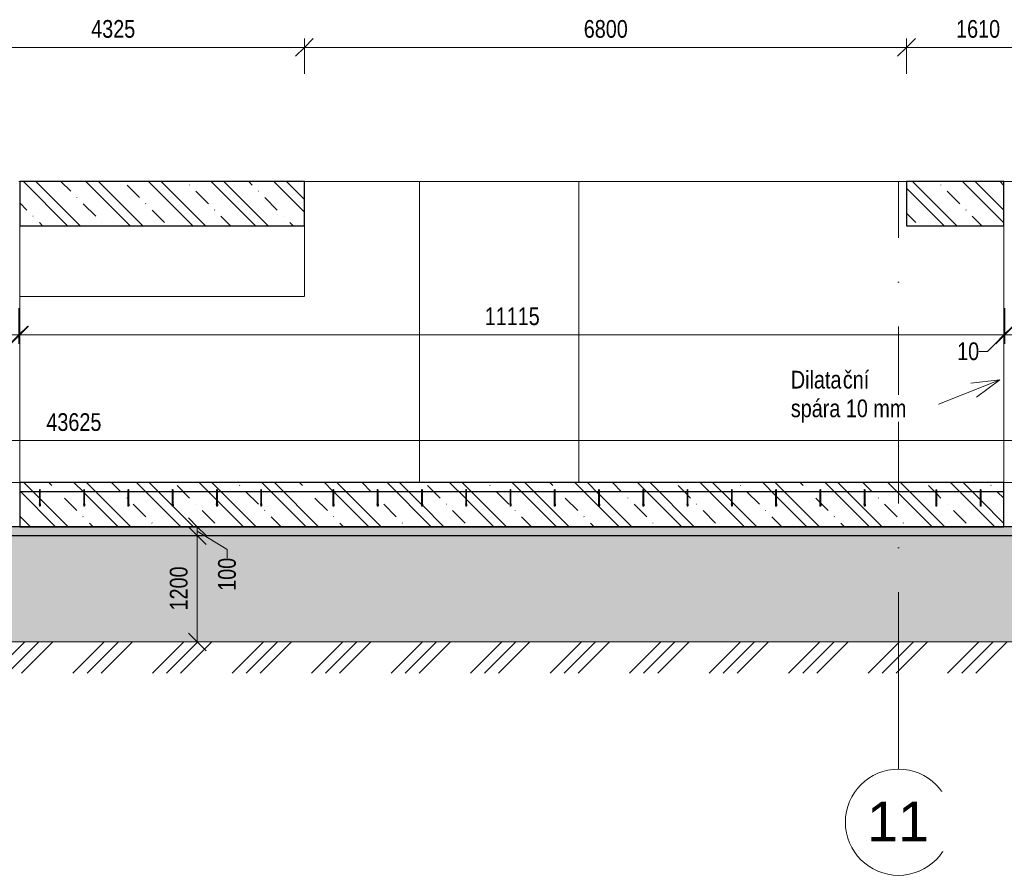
# Model space of a CAD drawing. Header units: millimetres. Extents: x 7561 to 278966, y -17625 to 5584.
# Tile 18 of 34: x 171891 to 183011, y -7837 to 1828. Entities that reach past the tile are written whole.
import ezdxf

# ---------------------------------------------------------------- set-up
doc = ezdxf.new("R2010")
doc.units = ezdxf.units.MM
for name, pattern in [('A_CARA_07', [7, 5, -2]), ('A_CARA_15', [7.6, 5, -1.3, 0, -1.3]), ('Čerchovaná 10mm', [1800, 1000, -400, 0, -400]), ('Čerchovaná 20mm', [3000, 2000, -500, 0, -500])]:
    doc.linetypes.add(name, pattern=pattern)
for name, color, linetype, lineweight in [('CA_KOTY', 3, 'Continuous', 9), ('CA_KOTY-100', 3, 'Continuous', 9), ('CA_OSY', 5, 'A_CARA_15', 9), ('CA_PODLAHA', 1, 'Continuous', 25), ('CA_PODLAHA_NEVHRA', 3, 'A_CARA_07', 9), ('CA_POHHRA18', 9, 'Continuous', 9), ('CA_POHHRA25', 7, 'Continuous', 13), ('CA_REZY', 1, 'Continuous', 25), ('CA_SRAFY', 9, 'Continuous', 25), ('CA_TEXT25', 7, 'Continuous', 9), ('CA_TEXT35', 62, 'Continuous', 9), ('CA_VYZTUZ5', 1, 'Continuous', 13), ('Terénní útvar', 7, 'Continuous', 13), ('Vzor v řezu', 7, 'Continuous', 13)]:
    doc.layers.add(name, color=color, linetype=linetype, lineweight=lineweight)
doc.styles.add('Arial', font='arial.ttf', dxfattribs={"width": 0.8, "height": 200})
doc.styles.add('Arial_1', font='arial.ttf', dxfattribs={"height": 450})
doc.dimstyles.new('HP_Přímá_-_2_mm_Ariel_1-100', dxfattribs={"dimscale": 304.8, "dimtxt": 204.05188, "dimasz": 0.656168, "dimexe": 0.328084, "dimexo": 0.0625, "dimgap": 0.164042, "dimtad": 1, "dimdec": 0, "dimzin": 0, "dimdsep": 46, "dimtxsty": 'Arial', "dimblk1": 'OBLIQUE', "dimblk2": 'OBLIQUE', "dimsah": 1, "dimcen": 0.09, "dimazin": 0, "dimtfac": 1, "dimtdec": 4, "dimtix": 1, "dimtmove": 0, "dimatfit": 3, "dimfxl": 0.984252, "dimfxlon": 1, "dimtvp": 1, "dimtolj": 1, "dimtzin": 0, "dimarcsym": 2})
doc.dimstyles.new('HP_Přímá_-_2_mm_Ariel_1-100_1', dxfattribs={"dimscale": 304.8, "dimtxt": 204.05188, "dimasz": 0.656168, "dimexe": 0.328084, "dimexo": 0.0625, "dimgap": 0.164042, "dimtad": 1, "dimdec": 0, "dimzin": 0, "dimdsep": 46, "dimtxsty": 'Arial', "dimblk1": 'OBLIQUE', "dimblk2": 'OBLIQUE', "dimsah": 1, "dimcen": 0.09, "dimazin": 0, "dimtfac": 1, "dimtdec": 4, "dimtix": 1, "dimtmove": 1, "dimatfit": 3, "dimfxl": 0.984252, "dimfxlon": 1, "dimtvp": 1, "dimtolj": 1, "dimtzin": 0, "dimarcsym": 2})
pattern_1 = [(45, (174304.7, 3283.86), (-179.605, 179.605), []), (45, (174484.3, 3283.86), (-89.8026, 269.4077), [127, -63.5, 3.353, -60.147])]

# ---------------------------------------------------------------- blocks, each defined once
blk = doc.blocks.new('Osnova - Bublina osnovy 12mm-4850-Řez A8')
at = {"layer": 'CA_TEXT35'}
blk.add_circle((113770, -7237), 600, dxfattribs=at)
blk = doc.blocks.new('DIMBLOCK112-Řez A8')
at = {"layer": 'CA_KOTY-100'}
for p, q in [((150686, -2926), (150786, -2826)), ((150686, -2926), (150686, -2826)), ((194311, -2926), (194411, -2826)), ((194311, -2926), (194311, -2826)), ((150686, -2926), (150586, -3026)), ((194311, -2926), (150686, -2926)), ((150686, -2926), (150686, -3226)), ((194311, -2926), (194211, -3026)), ((194311, -2926), (194311, -3226))]:
    blk.add_line(p, q, dxfattribs=at)
at = {"layer": 'CA_KOTY-100', "color": 0, "insert": (172192, -2617), "char_height": 200, "width": 734.59, "attachment_point": 1, "line_spacing_factor": 0.941778, "style": 'Arial'}
blk.add_mtext('43625', dxfattribs=at)
blk = doc.blocks.new('_Oblique')
at = {"color": 0, "linetype": 'ByBlock', "lineweight": -2}
blk.add_line((-0.5, -0.5), (0.5, 0.5), dxfattribs=at)
blk = doc.blocks.new('DIMBLOCK114-Řez A8')
at = {"layer": 'CA_KOTY-100'}
for p, q in [((173896, -3900), (173796, -3800)), ((173896, -4000), (173796, -3900)), ((173896, -3900), (173796, -3900)), ((173896, -4000), (173796, -4000)), ((173896, -3900), (173896, -4000)), ((173896, -3900), (173996, -4000)), ((173896, -3900), (174196, -3900)), ((174234, -4155), (173896, -3950)), ((173896, -4000), (173996, -4100)), ((173896, -4000), (174196, -4000)), ((174234, -4255), (174234, -4155))]:
    blk.add_line(p, q, dxfattribs=at)
at = {"layer": 'CA_KOTY-100', "color": 0, "insert": (174131, -4623), "char_height": 200, "width": 440.75, "attachment_point": 1, "rotation": 90, "line_spacing_factor": 0.941778, "style": 'Arial'}
blk.add_mtext('100', dxfattribs=at)
blk = doc.blocks.new('DIMBLOCK115-Řez A8')
at = {"layer": 'CA_KOTY-100'}
for p, q in [((173896, -4000), (173796, -3900)), ((173896, -4000), (173796, -4000)), ((173896, -4000), (173896, -5200)), ((173896, -4000), (173996, -4100)), ((173896, -4000), (174196, -4000)), ((173896, -5200), (173796, -5100)), ((173896, -5200), (173796, -5200)), ((173896, -5200), (173996, -5300)), ((173896, -5200), (174196, -5200))]:
    blk.add_line(p, q, dxfattribs=at)
at = {"layer": 'CA_KOTY-100', "color": 0, "insert": (173586, -4845), "char_height": 200, "width": 587.67, "attachment_point": 1, "rotation": 90, "line_spacing_factor": 0.941778, "style": 'Arial'}
blk.add_mtext('1200', dxfattribs=at)
blk = doc.blocks.new('DIMBLOCK120-Řez A8')
at = {"layer": 'CA_KOTY-100'}
for p, q in [((181906, 1515), (182006, 1615)), ((181906, 1515), (181906, 1615)), ((183516, 1515), (183616, 1615)), ((183516, 1515), (183516, 1615)), ((181906, 1515), (181806, 1415)), ((183516, 1515), (181906, 1515)), ((181906, 1515), (181906, 1215)), ((183516, 1515), (183416, 1415)), ((183516, 1515), (183516, 1215))]:
    blk.add_line(p, q, dxfattribs=at)
at = {"layer": 'CA_KOTY-100', "color": 0, "insert": (182466, 1824), "char_height": 200, "width": 587.67, "attachment_point": 1, "line_spacing_factor": 0.941778, "style": 'Arial'}
blk.add_mtext('1610', dxfattribs=at)
blk = doc.blocks.new('DIMBLOCK121-Řez A8')
at = {"layer": 'CA_KOTY-100'}
for p, q in [((175106, 1515), (175206, 1615)), ((175106, 1515), (175106, 1615)), ((181906, 1515), (182006, 1615)), ((181906, 1515), (181906, 1615)), ((175106, 1515), (175006, 1415)), ((181906, 1515), (175106, 1515)), ((175106, 1515), (175106, 1215)), ((181906, 1515), (181806, 1415)), ((181906, 1515), (181906, 1215))]:
    blk.add_line(p, q, dxfattribs=at)
at = {"layer": 'CA_KOTY-100', "color": 0, "insert": (178261, 1824), "char_height": 200, "width": 587.67, "attachment_point": 1, "line_spacing_factor": 0.941778, "style": 'Arial'}
blk.add_mtext('6800', dxfattribs=at)
blk = doc.blocks.new('DIMBLOCK122-Řez A8')
at = {"layer": 'CA_KOTY-100'}
for p, q in [((170781, 1515), (170881, 1615)), ((170781, 1515), (170781, 1615)), ((175106, 1515), (175206, 1615)), ((175106, 1515), (175106, 1615)), ((170781, 1515), (170681, 1415)), ((175106, 1515), (170781, 1515)), ((170781, 1515), (170781, 1215)), ((175106, 1515), (175006, 1415)), ((175106, 1515), (175106, 1215))]:
    blk.add_line(p, q, dxfattribs=at)
at = {"layer": 'CA_KOTY-100', "color": 0, "insert": (172698, 1824), "char_height": 200, "width": 587.67, "attachment_point": 1, "line_spacing_factor": 0.941778, "style": 'Arial'}
blk.add_mtext('4325', dxfattribs=at)
blk = doc.blocks.new('DIMBLOCK127-Řez A8')
at = {"layer": 'CA_KOTY-100'}
for p, q in [((162881, -1732), (162881, -1432)), ((171881, -1732), (171881, -1432)), ((162881, -1732), (162981, -1632)), ((171881, -1732), (171981, -1632)), ((162881, -1732), (162781, -1832)), ((162881, -1732), (171881, -1732)), ((162881, -1732), (162881, -1832)), ((171881, -1732), (171781, -1832)), ((171881, -1732), (171881, -1832))]:
    blk.add_line(p, q, dxfattribs=at)
at = {"layer": 'CA_KOTY-100', "color": 0, "insert": (167136, -1422), "char_height": 200, "width": 587.67, "attachment_point": 1, "line_spacing_factor": 0.941778, "style": 'Arial'}
blk.add_mtext('9000', dxfattribs=at)
blk = doc.blocks.new('DIMBLOCK128-Řez A8')
at = {"layer": 'CA_KOTY-100'}
for p, q in [((171881, -1732), (171881, -1432)), ((171891, -1732), (171891, -1432)), ((171881, -1732), (171981, -1632)), ((171891, -1732), (171991, -1632)), ((171700, -1919), (171886, -1732)), ((171881, -1732), (171781, -1832)), ((171891, -1732), (171791, -1832)), ((171881, -1732), (171891, -1732)), ((171881, -1732), (171881, -1832)), ((171891, -1732), (171891, -1832)), ((171600, -1919), (171700, -1919))]:
    blk.add_line(p, q, dxfattribs=at)
at = {"layer": 'CA_KOTY-100', "color": 0, "insert": (171355, -1817), "char_height": 200, "width": 293.83, "attachment_point": 1, "line_spacing_factor": 0.941778, "style": 'Arial'}
blk.add_mtext('10', dxfattribs=at)
blk = doc.blocks.new('DIMBLOCK129-Řez A8')
at = {"layer": 'CA_KOTY-100'}
for p, q in [((171891, -1732), (171891, -1432)), ((183006, -1732), (183006, -1432)), ((171891, -1732), (171991, -1632)), ((183006, -1732), (183106, -1632)), ((171891, -1732), (171791, -1832)), ((171891, -1732), (183006, -1732)), ((171891, -1732), (171891, -1832)), ((183006, -1732), (182906, -1832)), ((183006, -1732), (183006, -1832))]:
    blk.add_line(p, q, dxfattribs=at)
at = {"layer": 'CA_KOTY-100', "color": 0, "insert": (177142, -1422), "char_height": 200, "width": 734.59, "attachment_point": 1, "line_spacing_factor": 0.941778, "style": 'Arial'}
blk.add_mtext('11115', dxfattribs=at)
blk = doc.blocks.new('DIMBLOCK130-Řez A8')
at = {"layer": 'CA_KOTY-100'}
for p, q in [((183006, -1732), (183006, -1432)), ((183016, -1732), (183016, -1432)), ((183006, -1732), (183106, -1632)), ((183016, -1732), (183116, -1632)), ((182822, -1919), (183011, -1732)), ((183006, -1732), (182906, -1832)), ((183016, -1732), (182916, -1832)), ((183006, -1732), (183016, -1732)), ((183006, -1732), (183006, -1832)), ((183016, -1732), (183016, -1832)), ((182722, -1919), (182822, -1919))]:
    blk.add_line(p, q, dxfattribs=at)
at = {"layer": 'CA_KOTY-100', "color": 0, "insert": (182478, -1817), "char_height": 200, "width": 293.83, "attachment_point": 1, "line_spacing_factor": 0.941778, "style": 'Arial'}
blk.add_mtext('10', dxfattribs=at)
blk = doc.blocks.new('DIMBLOCK131-Řez A8')
at = {"layer": 'CA_KOTY-100'}
for p, q in [((183016, -1732), (183016, -1432)), ((194311, -1732), (194311, -1432)), ((183016, -1732), (183116, -1632)), ((194311, -1732), (194411, -1632)), ((183016, -1732), (182916, -1832)), ((183016, -1732), (194311, -1732)), ((183016, -1732), (183016, -1832)), ((194311, -1732), (194211, -1832)), ((194311, -1732), (194311, -1832))]:
    blk.add_line(p, q, dxfattribs=at)
at = {"layer": 'CA_KOTY-100', "color": 0, "insert": (188357, -1422), "char_height": 200, "width": 734.59, "attachment_point": 1, "line_spacing_factor": 0.941778, "style": 'Arial'}
blk.add_mtext('11295', dxfattribs=at)

msp = doc.modelspace()

# ---------------------------------------------------------------- hatches: boundary and pattern name
at = {"layer": 'CA_POHHRA25', "lineweight": 9}
h = msp.add_hatch(dxfattribs=at)
h.set_pattern_fill('FP_58', color=256, style=0, pattern_type=2)
h.set_pattern_definition([(135, (174304.7, 3283.86), (-353.553, -353.553), []), (135, (174446.1, 3283.86), (-353.553, -353.553), []), (135, (174728.95, 3283.86), (-494.975, -212.132), [200, -100, 3.353, -96.647])])
h.paths.add_polyline_path([(179438.2, -3900), (183005.7, -3900), (183005.7, -3400), (171890.7, -3400), (171890.7, -3900), (179428.2, -3900)])
h.paths.add_polyline_path([(175928.2, -3485), (175933.2, -3480), (175938, -3483.7), (175933.2, -3484.3)])
h.paths.add_polyline_path([(175928.2, -3666.3), (175928.2, -3485), (175938.2, -3485), (175938.2, -3666.3)])
h.paths.add_polyline_path([(173113.2, -3485), (173118.2, -3480), (173123, -3483.7), (173118.2, -3484.3)])
h.paths.add_polyline_path([(173113.2, -3666.3), (173113.2, -3485), (173123.2, -3485), (173123.2, -3666.3)])
h.paths.add_polyline_path([(172613.2, -3485), (172618.2, -3480), (172623, -3483.7), (172618.2, -3484.3)])
h.paths.add_polyline_path([(172623.2, -3666.3), (172613.2, -3666.3), (172613.2, -3485), (172623.2, -3485), (172623.2, -3664.4)])
h.paths.add_polyline_path([(176428.2, -3485), (176433.2, -3480), (176438, -3483.7), (176433.2, -3484.3)])
h.paths.add_polyline_path([(176428.2, -3666.3), (176428.2, -3485), (176438.2, -3485), (176438.2, -3666.3)])
h.paths.add_polyline_path([(175428.2, -3485), (175433.2, -3480), (175438, -3483.7), (175433.2, -3484.3)])
h.paths.add_polyline_path([(175438.2, -3666.3), (175428.2, -3666.3), (175428.2, -3485), (175438.2, -3485), (175438.2, -3664.4)])
h.paths.add_polyline_path([(179928.2, -3485), (179933.2, -3480), (179938, -3483.7), (179933.2, -3484.3)])
h.paths.add_polyline_path([(179938.2, -3666.3), (179928.2, -3666.3), (179928.2, -3485), (179938.2, -3485), (179938.2, -3664.4)])
h.paths.add_polyline_path([(180428.2, -3485), (180433.2, -3480), (180438, -3483.7), (180433.2, -3484.3)])
h.paths.add_polyline_path([(180428.2, -3666.3), (180428.2, -3485), (180438.2, -3485), (180438.2, -3666.3)])
h.paths.add_polyline_path([(177928.2, -3485), (177933.2, -3480), (177938, -3483.7), (177933.2, -3484.3)])
h.paths.add_polyline_path([(177928.2, -3666.3), (177928.2, -3485), (177938.2, -3485), (177938.2, -3666.3)])
h.paths.add_polyline_path([(173613.2, -3485), (173618.2, -3480), (173623, -3483.7), (173618.2, -3484.3)])
h.paths.add_polyline_path([(173623.2, -3666.3), (173613.2, -3666.3), (173613.2, -3485), (173623.2, -3485), (173623.2, -3664.4)])
h.paths.add_polyline_path([(178428.2, -3485), (178433.2, -3480), (178438, -3483.7), (178433.2, -3484.3)])
h.paths.add_polyline_path([(178428.2, -3666.3), (178428.2, -3485), (178438.2, -3485), (178438.2, -3666.3)])
h.paths.add_polyline_path([(174113.2, -3485), (174118.2, -3480), (174123, -3483.7), (174118.2, -3484.3)])
h.paths.add_polyline_path([(174123.2, -3666.3), (174113.2, -3666.3), (174113.2, -3485), (174123.2, -3485), (174123.2, -3664.4)])
h.paths.add_polyline_path([(174613.2, -3485), (174618.2, -3480), (174623, -3483.7), (174618.2, -3484.3)])
h.paths.add_polyline_path([(174623.2, -3666.3), (174613.2, -3666.3), (174613.2, -3485), (174623.2, -3485), (174623.2, -3664.4)])
h.paths.add_polyline_path([(180928.2, -3485), (180933.2, -3480), (180938, -3483.7), (180933.2, -3484.3)])
h.paths.add_polyline_path([(180928.2, -3666.3), (180928.2, -3485), (180938.2, -3485), (180938.2, -3666.3)])
h.paths.add_polyline_path([(178928.2, -3485), (178933.2, -3480), (178938, -3483.7), (178933.2, -3484.3)])
h.paths.add_polyline_path([(178928.2, -3666.3), (178928.2, -3485), (178938.2, -3485), (178938.2, -3666.3)])
h.paths.add_polyline_path([(179428.2, -3485), (179433.2, -3480), (179438, -3483.7), (179433.2, -3484.3)])
h.paths.add_polyline_path([(179428.2, -3666.3), (179428.2, -3485), (179438.2, -3485), (179438.2, -3666.3)])
h.paths.add_polyline_path([(182238.2, -3485), (182243.2, -3480), (182248, -3483.7), (182243.2, -3484.3)])
h.paths.add_polyline_path([(182248.2, -3666.3), (182238.2, -3666.3), (182238.2, -3485), (182248.2, -3485), (182248.2, -3652.8)])
h.paths.add_polyline_path([(181428.2, -3485), (181433.2, -3480), (181438, -3483.7), (181433.2, -3484.3)])
h.paths.add_polyline_path([(181428.2, -3666.3), (181428.2, -3485), (181438.2, -3485), (181438.2, -3666.3)])
h.paths.add_polyline_path([(182738.2, -3485), (182743.2, -3480), (182748, -3483.7), (182743.2, -3484.3)])
h.paths.add_polyline_path([(182738.2, -3666.3), (182738.2, -3485), (182748.2, -3485), (182748.2, -3666.3)])
h.paths.add_polyline_path([(176928.2, -3485), (176933.2, -3480), (176938, -3483.7), (176933.2, -3484.3)])
h.paths.add_polyline_path([(176928.2, -3666.3), (176928.2, -3485), (176938.2, -3485), (176938.2, -3666.3)])
h.paths.add_polyline_path([(172113.2, -3485), (172118.2, -3480), (172123, -3483.7), (172118.2, -3484.3)])
h.paths.add_polyline_path([(172113.2, -3666.3), (172113.2, -3485), (172123.2, -3485), (172123.2, -3666.3)])
h.paths.add_polyline_path([(177428.2, -3485), (177433.2, -3480), (177438, -3483.7), (177433.2, -3484.3)])
h.paths.add_polyline_path([(177428.2, -3666.3), (177428.2, -3485), (177438.2, -3485), (177438.2, -3666.3)])
h.paths.add_polyline_path([(171890.7, -500), (175105.7, -500), (175105.7, 0), (171890.7, 0)])
h.paths.add_polyline_path([(183005.7, -500), (183005.7, 0), (181905.7, 0), (181905.7, -500)])
at = {"layer": 'CA_SRAFY', "lineweight": 9}
h = msp.add_hatch(dxfattribs=at)
h.set_pattern_fill('FP_60', color=256, style=0, pattern_type=2)
h.set_pattern_definition(pattern_1)
h.paths.add_polyline_path([(191991, -4000), (194910.7, -4000), (194910.7, -3900), (150285.7, -3900), (150285.7, -4000), (185897.3, -4000)])
h = msp.add_hatch(dxfattribs=at)
h.set_pattern_fill('FP_60', color=256, style=0, pattern_type=2)
h.set_pattern_definition(pattern_1)
h.paths.add_polyline_path([(191991, -4000), (194910.7, -4000), (194910.7, -3900), (150285.7, -3900), (150285.7, -4000), (185897.3, -4000)])
at = {"layer": 'CA_VYZTUZ5', "lineweight": 25}
for points in [[(172118.2, -3639.2), (172113.2, -3644.2), (172118.2, -3649.2), (172123.2, -3644.2), (172123.2, -3644.2)], [(172618.2, -3639.2), (172613.2, -3644.2), (172618.2, -3649.2), (172623.2, -3644.2), (172623.2, -3644.2)], [(173118.2, -3639.2), (173113.2, -3644.2), (173118.2, -3649.2), (173123.2, -3644.2), (173123.2, -3644.2)], [(173618.2, -3639.2), (173613.2, -3644.2), (173618.2, -3649.2), (173623.2, -3644.2), (173623.2, -3644.2)], [(174118.2, -3639.2), (174113.2, -3644.2), (174118.2, -3649.2), (174123.2, -3644.2), (174123.2, -3644.2)], [(174618.2, -3639.2), (174613.2, -3644.2), (174618.2, -3649.2), (174623.2, -3644.2), (174623.2, -3644.2)], [(175433.2, -3639.2), (175428.2, -3644.2), (175433.2, -3649.2), (175438.2, -3644.2), (175438.2, -3644.2)], [(175933.2, -3639.2), (175928.2, -3644.2), (175933.2, -3649.2), (175938.2, -3644.2), (175938.2, -3644.2)], [(176433.2, -3639.2), (176428.2, -3644.2), (176433.2, -3649.2), (176438.2, -3644.2), (176438.2, -3644.2)], [(176933.2, -3639.2), (176928.2, -3644.2), (176933.2, -3649.2), (176938.2, -3644.2), (176938.2, -3644.2)], [(177433.2, -3639.2), (177428.2, -3644.2), (177433.2, -3649.2), (177438.2, -3644.2), (177438.2, -3644.2)], [(177933.2, -3639.2), (177928.2, -3644.2), (177933.2, -3649.2), (177938.2, -3644.2), (177938.2, -3644.2)], [(178433.2, -3639.2), (178428.2, -3644.2), (178433.2, -3649.2), (178438.2, -3644.2), (178438.2, -3644.2)], [(178933.2, -3639.2), (178928.2, -3644.2), (178933.2, -3649.2), (178938.2, -3644.2), (178938.2, -3644.2)], [(179433.2, -3639.2), (179428.2, -3644.2), (179433.2, -3649.2), (179438.2, -3644.2), (179438.2, -3644.2)], [(179933.2, -3639.2), (179928.2, -3644.2), (179933.2, -3649.2), (179938.2, -3644.2), (179938.2, -3644.2)], [(180433.2, -3639.2), (180428.2, -3644.2), (180433.2, -3649.2), (180438.2, -3644.2), (180438.2, -3644.2)], [(180933.2, -3639.2), (180928.2, -3644.2), (180933.2, -3649.2), (180938.2, -3644.2), (180938.2, -3644.2)], [(181433.2, -3639.2), (181428.2, -3644.2), (181433.2, -3649.2), (181438.2, -3644.2), (181438.2, -3644.2)]]:
    msp.add_hatch(color=256, dxfattribs=at).paths.add_polyline_path(points)
h = msp.add_hatch(color=256, dxfattribs=at)
edge = h.paths.add_edge_path()
edge.add_arc((172118.2, -3644.2), 5, 0, 360)
h = msp.add_hatch(color=256, dxfattribs=at)
edge = h.paths.add_edge_path()
edge.add_arc((172618.2, -3644.2), 5, 0, 360)
h = msp.add_hatch(color=256, dxfattribs=at)
edge = h.paths.add_edge_path()
edge.add_arc((173118.2, -3644.2), 5, 0, 360)
h = msp.add_hatch(color=256, dxfattribs=at)
edge = h.paths.add_edge_path()
edge.add_arc((173618.2, -3644.2), 5, 0, 360)
h = msp.add_hatch(color=256, dxfattribs=at)
edge = h.paths.add_edge_path()
edge.add_arc((174118.2, -3644.2), 5, 0, 360)
h = msp.add_hatch(color=256, dxfattribs=at)
edge = h.paths.add_edge_path()
edge.add_arc((174618.2, -3644.2), 5, 0, 360)
h = msp.add_hatch(color=256, dxfattribs=at)
edge = h.paths.add_edge_path()
edge.add_arc((175433.2, -3644.2), 5, 0, 360)
h = msp.add_hatch(color=256, dxfattribs=at)
edge = h.paths.add_edge_path()
edge.add_arc((175933.2, -3644.2), 5, 0, 360)
h = msp.add_hatch(color=256, dxfattribs=at)
edge = h.paths.add_edge_path()
edge.add_arc((176433.2, -3644.2), 5, 0, 360)
h = msp.add_hatch(color=256, dxfattribs=at)
edge = h.paths.add_edge_path()
edge.add_arc((176933.2, -3644.2), 5, 0, 360)
h = msp.add_hatch(color=256, dxfattribs=at)
edge = h.paths.add_edge_path()
edge.add_arc((177433.2, -3644.2), 5, 0, 360)
h = msp.add_hatch(color=256, dxfattribs=at)
edge = h.paths.add_edge_path()
edge.add_arc((177933.2, -3644.2), 5, 0, 360)
h = msp.add_hatch(color=256, dxfattribs=at)
edge = h.paths.add_edge_path()
edge.add_arc((178433.2, -3644.2), 5, 0, 360)
h = msp.add_hatch(color=256, dxfattribs=at)
edge = h.paths.add_edge_path()
edge.add_arc((178933.2, -3644.2), 5, 0, 360)
h = msp.add_hatch(color=256, dxfattribs=at)
edge = h.paths.add_edge_path()
edge.add_arc((179433.2, -3644.2), 5, 0, 360)
h = msp.add_hatch(color=256, dxfattribs=at)
edge = h.paths.add_edge_path()
edge.add_arc((179933.2, -3644.2), 5, 0, 360)
h = msp.add_hatch(color=256, dxfattribs=at)
edge = h.paths.add_edge_path()
edge.add_arc((180433.2, -3644.2), 5, 0, 360)
h = msp.add_hatch(color=256, dxfattribs=at)
edge = h.paths.add_edge_path()
edge.add_arc((180933.2, -3644.2), 5, 0, 360)
h = msp.add_hatch(color=256, dxfattribs=at)
edge = h.paths.add_edge_path()
edge.add_arc((181433.2, -3644.2), 5, 0, 360)
at = {"layer": 'Terénní útvar', "lineweight": 9}
h = msp.add_hatch(dxfattribs=at)
h.set_pattern_fill('FP_55', color=250, style=0, pattern_type=2)
h.set_pattern_definition([(50, (174304.7, 3283.86), (728.737, -63.756), [76.2, -838.2]), (355, (174304.7, 3283.86), (-140.972, 764.228), [60.96, -670.56]), (100.451, (174365.4, 3278.55), (587.77, 700.467), [64.76, -712.36]), (46.184, (174304.7, 3487.1), (1084.316, -168.17), [114.3, -1257.3]), (96.636, (174395, 3473), (949.61, 989.71), [97.14, -1068.54]), (351.184, (174304.7, 3487.1), (949.62, 989.7), [91.44, -1005.84]), (21, (174406.3, 3436.26), (606.458, -409.06), [76.2, -838.2]), (326, (174406.3, 3436.26), (247.208, 736.753), [60.96, -670.56]), (71.451, (174456.8, 3402.2), (853.668, 327.685), [64.76, -712.36]), (37.5, (174304.7, 3283.86), (12.3547, 338.22), [33.528, -628.904, 33.528, -647.192, -673.1]), (37.5, (174304.7, 3283.86), (12.3547, 338.22), [-1343.152, 33.528, -639.572]), (7.5, (174304.7, 3283.86), (267.279, 400.722), [33.528, -354.584, 33.528, -613.664, -256.54]), (7.5, (174304.7, 3283.86), (267.279, 400.722), [-1035.304, 33.528, -223.012]), (327.5, (174078.12, 3283.86), (542.3633, -22.9153), [33.528, -220.472, 33.528, -1810.512]), (327.5, (174078.12, 3283.86), (542.3633, -22.9153), [-287.528, -758.952, 33.528, -1018.032]), (317.5, (173976.5, 3283.86), (592.517, 101.707), [33.528, -296.672, 33.528, -492.76, -746.76]), (317.5, (173976.5, 3283.86), (592.517, 101.707), [-856.488, 33.528, -713.232])])
h.paths.add_polyline_path([(155429.1, -5200), (195120.7, -5200), (197349.2, -1300), (194810.7, -1300), (194810.7, -4000), (150385.7, -4000), (150385.7, -1300), (149335.4, -1300), (149335.4, -3922.1), (150065.7, -5200), (152382.3, -5200)])
at = {"layer": 'Vzor v řezu', "lineweight": 9}
h = msp.add_hatch(dxfattribs=at)
h.set_pattern_fill('FP_57', color=250, style=0, pattern_type=2)
h.set_pattern_definition([(45, (174304.7, 3283.86), (-449.013, 449.013), []), (45, (174463.44, 3283.86), (0, 898.026), []), (45, (174145.94, 3283.86), (0, 898.026), [])])
h.paths.add_polyline_path([(170663.2, -5553.9), (198084.6, -5553.9), (198084.6, -1300), (197349.2, -1300), (195120.7, -5200), (150065.7, -5200), (149335.4, -3922.1), (149335.4, -5553.9), (167616.4, -5553.9)])

# ---------------------------------------------------------------- linework, layer by layer
at = {"layer": 'CA_OSY', "linetype": 'Čerchovaná 10mm'}
for p, q in [((148658, 0), (198989.7, 0)), ((148658, -3400), (198989.7, -3400))]:
    msp.add_line(p, q, dxfattribs=at)
at = {"layer": 'CA_OSY'}
for p, q in [((171880.7, 0), (171890.7, 0)), ((175105.7, 0), (181905.7, 0)), ((183005.7, 0), (183015.7, 0)), ((171890.7, -3400), (171880.7, -3400)), ((183015.7, -3400), (183005.7, -3400))]:
    msp.add_line(p, q, dxfattribs=at)
at = {"layer": 'CA_OSY', "linetype": 'Čerchovaná 20mm'}
msp.add_line((181815.7, -6636.5), (181815.7, 0), dxfattribs=at)
at = {"layer": 'CA_PODLAHA'}
for p, q in [((194910.7, -3900), (150285.7, -3900)), ((150285.7, -4000), (194910.7, -4000))]:
    msp.add_line(p, q, dxfattribs=at)
at = {"layer": 'CA_PODLAHA_NEVHRA'}
for p, q in [((175105.7, -500), (175105.7, -1300)), ((175105.7, -1300), (171890.7, -1300))]:
    msp.add_line(p, q, dxfattribs=at)
at = {"layer": 'CA_POHHRA18'}
msp.add_line((153245.7, -3400), (185985.7, -3400), dxfattribs=at)
at = {"layer": 'CA_POHHRA25'}
for p, q in [((176405.7, -3400), (176405.7, 0)), ((178205.7, 0), (178205.7, -3400)), ((171890.7, -500), (171890.7, -3400)), ((183005.7, -500), (183005.7, -3400))]:
    msp.add_line(p, q, dxfattribs=at)
at = {"layer": 'CA_REZY'}
for p, q in [((175105.7, 0), (171890.7, 0)), ((171890.7, 0), (171890.7, -500)), ((175105.7, -500), (175105.7, 0)), ((183005.7, 0), (181905.7, 0)), ((181905.7, 0), (181905.7, -500)), ((183005.7, -500), (183005.7, 0)), ((171890.7, -500), (175105.7, -500)), ((181905.7, -500), (183005.7, -500)), ((183005.7, -3400), (171890.7, -3400)), ((171890.7, -3400), (171890.7, -3900)), ((183005.7, -3400), (171890.7, -3400)), ((171890.7, -3400), (171890.7, -3500)), ((183005.7, -3900), (183005.7, -3400)), ((183005.7, -3500), (183005.7, -3400)), ((171890.7, -3500), (172113.2, -3500)), ((172123.2, -3500), (172613.2, -3500)), ((172623.2, -3500), (173113.2, -3500)), ((173123.2, -3500), (173613.2, -3500)), ((173623.2, -3500), (174113.2, -3500)), ((174123.2, -3500), (174613.2, -3500)), ((174623.2, -3500), (175428.2, -3500)), ((175438.2, -3500), (175928.2, -3500)), ((175938.2, -3500), (176428.2, -3500)), ((176438.2, -3500), (176928.2, -3500)), ((176938.2, -3500), (177428.2, -3500)), ((177438.2, -3500), (177928.2, -3500)), ((177938.2, -3500), (178428.2, -3500)), ((178438.2, -3500), (178928.2, -3500)), ((178938.2, -3500), (179428.2, -3500)), ((179438.2, -3500), (179928.2, -3500)), ((179938.2, -3500), (180428.2, -3500)), ((180438.2, -3500), (180928.2, -3500)), ((180938.2, -3500), (181428.2, -3500)), ((181438.2, -3500), (182238.2, -3500)), ((182248.2, -3500), (182738.2, -3500)), ((182748.2, -3500), (183005.7, -3500)), ((171890.7, -3900), (183005.7, -3900))]:
    msp.add_line(p, q, dxfattribs=at)
at = {"layer": 'CA_TEXT25', "color": 250}
for p, q in [((182959.4, -2241), (182148.2, -2562)), ((182959.4, -2241), (182632.9, -2278.7)), ((182959.4, -2241), (182695.5, -2436.9)), ((182148.2, -2562), (182033.5, -2562))]:
    msp.add_line(p, q, dxfattribs=at)
at = {"layer": 'CA_VYZTUZ5'}
for p, q in [((172113.2, -3485), (172113.2, -3505.2)), ((172113.2, -3644.2), (172113.2, -3505.2)), ((172123.2, -3485), (172123.2, -3505.2)), ((172123.2, -3644.2), (172123.2, -3505.2)), ((172613.2, -3485), (172613.2, -3505.2)), ((172613.2, -3644.2), (172613.2, -3505.2)), ((172623.2, -3485), (172623.2, -3505.2)), ((172623.2, -3644.2), (172623.2, -3505.2)), ((173113.2, -3485), (173113.2, -3505.2)), ((173113.2, -3644.2), (173113.2, -3505.2)), ((173123.2, -3485), (173123.2, -3505.2)), ((173123.2, -3644.2), (173123.2, -3505.2)), ((173613.2, -3485), (173613.2, -3505.2)), ((173613.2, -3644.2), (173613.2, -3505.2)), ((173623.2, -3485), (173623.2, -3505.2)), ((173623.2, -3644.2), (173623.2, -3505.2)), ((174113.2, -3485), (174113.2, -3505.2)), ((174113.2, -3644.2), (174113.2, -3505.2)), ((174123.2, -3485), (174123.2, -3505.2)), ((174123.2, -3644.2), (174123.2, -3505.2)), ((174613.2, -3485), (174613.2, -3505.2)), ((174613.2, -3644.2), (174613.2, -3505.2)), ((174623.2, -3485), (174623.2, -3505.2)), ((174623.2, -3644.2), (174623.2, -3505.2)), ((175428.2, -3485), (175428.2, -3505.2)), ((175428.2, -3644.2), (175428.2, -3505.2)), ((175438.2, -3485), (175438.2, -3505.2)), ((175438.2, -3644.2), (175438.2, -3505.2)), ((175928.2, -3485), (175928.2, -3505.2)), ((175928.2, -3644.2), (175928.2, -3505.2)), ((175938.2, -3485), (175938.2, -3505.2)), ((175938.2, -3644.2), (175938.2, -3505.2)), ((176428.2, -3485), (176428.2, -3505.2)), ((176428.2, -3644.2), (176428.2, -3505.2)), ((176438.2, -3485), (176438.2, -3505.2)), ((176438.2, -3644.2), (176438.2, -3505.2)), ((176928.2, -3485), (176928.2, -3505.2)), ((176928.2, -3644.2), (176928.2, -3505.2)), ((176938.2, -3485), (176938.2, -3505.2)), ((176938.2, -3644.2), (176938.2, -3505.2)), ((177428.2, -3485), (177428.2, -3505.2)), ((177428.2, -3644.2), (177428.2, -3505.2)), ((177438.2, -3485), (177438.2, -3505.2)), ((177438.2, -3644.2), (177438.2, -3505.2)), ((177928.2, -3485), (177928.2, -3505.2)), ((177928.2, -3644.2), (177928.2, -3505.2)), ((177938.2, -3485), (177938.2, -3505.2)), ((177938.2, -3644.2), (177938.2, -3505.2)), ((178428.2, -3485), (178428.2, -3505.2)), ((178428.2, -3644.2), (178428.2, -3505.2)), ((178438.2, -3485), (178438.2, -3505.2)), ((178438.2, -3644.2), (178438.2, -3505.2)), ((178928.2, -3485), (178928.2, -3505.2)), ((178928.2, -3644.2), (178928.2, -3505.2)), ((178938.2, -3485), (178938.2, -3505.2)), ((178938.2, -3644.2), (178938.2, -3505.2)), ((179428.2, -3485), (179428.2, -3505.2)), ((179428.2, -3644.2), (179428.2, -3505.2)), ((179438.2, -3485), (179438.2, -3505.2)), ((179438.2, -3644.2), (179438.2, -3505.2)), ((179928.2, -3485), (179928.2, -3505.2)), ((179928.2, -3644.2), (179928.2, -3505.2)), ((179938.2, -3485), (179938.2, -3505.2)), ((179938.2, -3644.2), (179938.2, -3505.2)), ((180428.2, -3485), (180428.2, -3505.2)), ((180428.2, -3644.2), (180428.2, -3505.2)), ((180438.2, -3485), (180438.2, -3505.2)), ((180438.2, -3644.2), (180438.2, -3505.2)), ((180928.2, -3485), (180928.2, -3505.2)), ((180928.2, -3644.2), (180928.2, -3505.2)), ((180938.2, -3485), (180938.2, -3505.2)), ((180938.2, -3644.2), (180938.2, -3505.2)), ((181428.2, -3485), (181428.2, -3505.2)), ((181428.2, -3644.2), (181428.2, -3505.2)), ((181438.2, -3485), (181438.2, -3505.2)), ((181438.2, -3644.2), (181438.2, -3505.2)), ((182238.2, -3485), (182238.2, -3505.2)), ((182238.2, -3666.3), (182238.2, -3505.2)), ((182248.2, -3485), (182248.2, -3505.2)), ((182248.2, -3666.3), (182248.2, -3505.2)), ((182738.2, -3485), (182738.2, -3505.2)), ((182738.2, -3666.3), (182738.2, -3505.2)), ((182748.2, -3485), (182748.2, -3505.2)), ((182748.2, -3666.3), (182748.2, -3505.2)), ((172113.2, -3666.3), (172113.2, -3664.4)), ((172123.2, -3666.3), (172113.2, -3666.3)), ((172123.2, -3666.3), (172123.2, -3664.4)), ((172613.2, -3666.3), (172613.2, -3664.4)), ((172623.2, -3666.3), (172613.2, -3666.3)), ((172623.2, -3666.3), (172623.2, -3664.4)), ((173113.2, -3666.3), (173113.2, -3664.4)), ((173123.2, -3666.3), (173113.2, -3666.3)), ((173123.2, -3666.3), (173123.2, -3664.4)), ((173613.2, -3666.3), (173613.2, -3664.4)), ((173623.2, -3666.3), (173613.2, -3666.3)), ((173623.2, -3666.3), (173623.2, -3664.4)), ((174113.2, -3666.3), (174113.2, -3664.4)), ((174123.2, -3666.3), (174113.2, -3666.3)), ((174123.2, -3666.3), (174123.2, -3664.4)), ((174613.2, -3666.3), (174613.2, -3664.4)), ((174623.2, -3666.3), (174613.2, -3666.3)), ((174623.2, -3666.3), (174623.2, -3664.4)), ((175428.2, -3666.3), (175428.2, -3664.4)), ((175438.2, -3666.3), (175428.2, -3666.3)), ((175438.2, -3666.3), (175438.2, -3664.4)), ((175928.2, -3666.3), (175928.2, -3664.4)), ((175938.2, -3666.3), (175928.2, -3666.3)), ((175938.2, -3666.3), (175938.2, -3664.4)), ((176428.2, -3666.3), (176428.2, -3664.4)), ((176438.2, -3666.3), (176428.2, -3666.3)), ((176438.2, -3666.3), (176438.2, -3664.4)), ((176928.2, -3666.3), (176928.2, -3664.4)), ((176938.2, -3666.3), (176928.2, -3666.3)), ((176938.2, -3666.3), (176938.2, -3664.4)), ((177428.2, -3666.3), (177428.2, -3664.4)), ((177438.2, -3666.3), (177428.2, -3666.3)), ((177438.2, -3666.3), (177438.2, -3664.4)), ((177928.2, -3666.3), (177928.2, -3664.4)), ((177938.2, -3666.3), (177928.2, -3666.3)), ((177938.2, -3666.3), (177938.2, -3664.4)), ((178428.2, -3666.3), (178428.2, -3664.4)), ((178438.2, -3666.3), (178428.2, -3666.3)), ((178438.2, -3666.3), (178438.2, -3664.4)), ((178928.2, -3666.3), (178928.2, -3664.4)), ((178938.2, -3666.3), (178928.2, -3666.3)), ((178938.2, -3666.3), (178938.2, -3664.4)), ((179428.2, -3666.3), (179428.2, -3664.4)), ((179438.2, -3666.3), (179428.2, -3666.3)), ((179438.2, -3666.3), (179438.2, -3664.4)), ((179928.2, -3666.3), (179928.2, -3664.4)), ((179938.2, -3666.3), (179928.2, -3666.3)), ((179938.2, -3666.3), (179938.2, -3664.4)), ((180428.2, -3666.3), (180428.2, -3664.4)), ((180438.2, -3666.3), (180428.2, -3666.3)), ((180438.2, -3666.3), (180438.2, -3664.4)), ((180928.2, -3666.3), (180928.2, -3664.4)), ((180938.2, -3666.3), (180928.2, -3666.3)), ((180938.2, -3666.3), (180938.2, -3664.4)), ((181428.2, -3666.3), (181428.2, -3664.4)), ((181438.2, -3666.3), (181428.2, -3666.3)), ((181438.2, -3666.3), (181438.2, -3664.4)), ((182248.2, -3666.3), (182238.2, -3666.3)), ((182748.2, -3666.3), (182738.2, -3666.3))]:
    msp.add_line(p, q, dxfattribs=at)
at = {"layer": 'CA_VYZTUZ5', "lineweight": 25}
for p, q in [((172118.2, -3639.2), (172113.2, -3644.2)), ((172113.2, -3644.2), (172113.2, -3664.4)), ((172113.2, -3644.2), (172118.2, -3649.2)), ((172113.2, -3664.4), (172123.2, -3664.4)), ((172123.2, -3644.2), (172118.2, -3639.2)), ((172118.2, -3649.2), (172123.2, -3644.2)), ((172123.2, -3644.2), (172123.2, -3664.4)), ((172618.2, -3639.2), (172613.2, -3644.2)), ((172613.2, -3644.2), (172613.2, -3664.4)), ((172613.2, -3644.2), (172618.2, -3649.2)), ((172613.2, -3664.4), (172623.2, -3664.4)), ((172623.2, -3644.2), (172618.2, -3639.2)), ((172618.2, -3649.2), (172623.2, -3644.2)), ((172623.2, -3644.2), (172623.2, -3664.4)), ((173118.2, -3639.2), (173113.2, -3644.2)), ((173113.2, -3644.2), (173113.2, -3664.4)), ((173113.2, -3644.2), (173118.2, -3649.2)), ((173113.2, -3664.4), (173123.2, -3664.4)), ((173123.2, -3644.2), (173118.2, -3639.2)), ((173118.2, -3649.2), (173123.2, -3644.2)), ((173123.2, -3644.2), (173123.2, -3664.4)), ((173618.2, -3639.2), (173613.2, -3644.2)), ((173613.2, -3644.2), (173613.2, -3664.4)), ((173613.2, -3644.2), (173618.2, -3649.2)), ((173613.2, -3664.4), (173623.2, -3664.4)), ((173623.2, -3644.2), (173618.2, -3639.2)), ((173618.2, -3649.2), (173623.2, -3644.2)), ((173623.2, -3644.2), (173623.2, -3664.4)), ((174118.2, -3639.2), (174113.2, -3644.2)), ((174113.2, -3644.2), (174113.2, -3664.4)), ((174113.2, -3644.2), (174118.2, -3649.2)), ((174113.2, -3664.4), (174123.2, -3664.4)), ((174123.2, -3644.2), (174118.2, -3639.2)), ((174118.2, -3649.2), (174123.2, -3644.2)), ((174123.2, -3644.2), (174123.2, -3664.4)), ((174618.2, -3639.2), (174613.2, -3644.2)), ((174613.2, -3644.2), (174613.2, -3664.4)), ((174613.2, -3644.2), (174618.2, -3649.2)), ((174613.2, -3664.4), (174623.2, -3664.4)), ((174623.2, -3644.2), (174618.2, -3639.2)), ((174618.2, -3649.2), (174623.2, -3644.2)), ((174623.2, -3644.2), (174623.2, -3664.4)), ((175433.2, -3639.2), (175428.2, -3644.2)), ((175428.2, -3644.2), (175428.2, -3664.4)), ((175428.2, -3644.2), (175433.2, -3649.2)), ((175428.2, -3664.4), (175438.2, -3664.4)), ((175438.2, -3644.2), (175433.2, -3639.2)), ((175433.2, -3649.2), (175438.2, -3644.2)), ((175438.2, -3644.2), (175438.2, -3664.4)), ((175933.2, -3639.2), (175928.2, -3644.2)), ((175928.2, -3644.2), (175928.2, -3664.4)), ((175928.2, -3644.2), (175933.2, -3649.2)), ((175928.2, -3664.4), (175938.2, -3664.4)), ((175938.2, -3644.2), (175933.2, -3639.2)), ((175933.2, -3649.2), (175938.2, -3644.2)), ((175938.2, -3644.2), (175938.2, -3664.4)), ((176433.2, -3639.2), (176428.2, -3644.2)), ((176428.2, -3644.2), (176428.2, -3664.4)), ((176428.2, -3644.2), (176433.2, -3649.2)), ((176428.2, -3664.4), (176438.2, -3664.4)), ((176438.2, -3644.2), (176433.2, -3639.2)), ((176433.2, -3649.2), (176438.2, -3644.2)), ((176438.2, -3644.2), (176438.2, -3664.4)), ((176933.2, -3639.2), (176928.2, -3644.2)), ((176928.2, -3644.2), (176928.2, -3664.4)), ((176928.2, -3644.2), (176933.2, -3649.2)), ((176928.2, -3664.4), (176938.2, -3664.4)), ((176938.2, -3644.2), (176933.2, -3639.2)), ((176933.2, -3649.2), (176938.2, -3644.2)), ((176938.2, -3644.2), (176938.2, -3664.4)), ((177433.2, -3639.2), (177428.2, -3644.2)), ((177428.2, -3644.2), (177428.2, -3664.4)), ((177428.2, -3644.2), (177433.2, -3649.2)), ((177428.2, -3664.4), (177438.2, -3664.4)), ((177438.2, -3644.2), (177433.2, -3639.2)), ((177433.2, -3649.2), (177438.2, -3644.2)), ((177438.2, -3644.2), (177438.2, -3664.4)), ((177933.2, -3639.2), (177928.2, -3644.2)), ((177928.2, -3644.2), (177928.2, -3664.4)), ((177928.2, -3644.2), (177933.2, -3649.2)), ((177928.2, -3664.4), (177938.2, -3664.4)), ((177938.2, -3644.2), (177933.2, -3639.2)), ((177933.2, -3649.2), (177938.2, -3644.2)), ((177938.2, -3644.2), (177938.2, -3664.4)), ((178433.2, -3639.2), (178428.2, -3644.2)), ((178428.2, -3644.2), (178428.2, -3664.4)), ((178428.2, -3644.2), (178433.2, -3649.2)), ((178428.2, -3664.4), (178438.2, -3664.4)), ((178438.2, -3644.2), (178433.2, -3639.2)), ((178433.2, -3649.2), (178438.2, -3644.2)), ((178438.2, -3644.2), (178438.2, -3664.4)), ((178933.2, -3639.2), (178928.2, -3644.2)), ((178928.2, -3644.2), (178928.2, -3664.4)), ((178928.2, -3644.2), (178933.2, -3649.2)), ((178928.2, -3664.4), (178938.2, -3664.4)), ((178938.2, -3644.2), (178933.2, -3639.2)), ((178933.2, -3649.2), (178938.2, -3644.2)), ((178938.2, -3644.2), (178938.2, -3664.4)), ((179433.2, -3639.2), (179428.2, -3644.2)), ((179428.2, -3644.2), (179428.2, -3664.4)), ((179428.2, -3644.2), (179433.2, -3649.2)), ((179428.2, -3664.4), (179438.2, -3664.4)), ((179438.2, -3644.2), (179433.2, -3639.2)), ((179433.2, -3649.2), (179438.2, -3644.2)), ((179438.2, -3644.2), (179438.2, -3664.4)), ((179933.2, -3639.2), (179928.2, -3644.2)), ((179928.2, -3644.2), (179928.2, -3664.4)), ((179928.2, -3644.2), (179933.2, -3649.2)), ((179928.2, -3664.4), (179938.2, -3664.4)), ((179938.2, -3644.2), (179933.2, -3639.2)), ((179933.2, -3649.2), (179938.2, -3644.2)), ((179938.2, -3644.2), (179938.2, -3664.4)), ((180433.2, -3639.2), (180428.2, -3644.2)), ((180428.2, -3644.2), (180428.2, -3664.4)), ((180428.2, -3644.2), (180433.2, -3649.2)), ((180428.2, -3664.4), (180438.2, -3664.4)), ((180438.2, -3644.2), (180433.2, -3639.2)), ((180433.2, -3649.2), (180438.2, -3644.2)), ((180438.2, -3644.2), (180438.2, -3664.4)), ((180933.2, -3639.2), (180928.2, -3644.2)), ((180928.2, -3644.2), (180928.2, -3664.4)), ((180928.2, -3644.2), (180933.2, -3649.2)), ((180928.2, -3664.4), (180938.2, -3664.4)), ((180938.2, -3644.2), (180933.2, -3639.2)), ((180933.2, -3649.2), (180938.2, -3644.2)), ((180938.2, -3644.2), (180938.2, -3664.4)), ((181433.2, -3639.2), (181428.2, -3644.2)), ((181428.2, -3644.2), (181428.2, -3664.4)), ((181428.2, -3644.2), (181433.2, -3649.2)), ((181428.2, -3664.4), (181438.2, -3664.4)), ((181438.2, -3644.2), (181433.2, -3639.2)), ((181433.2, -3649.2), (181438.2, -3644.2)), ((181438.2, -3644.2), (181438.2, -3664.4))]:
    msp.add_line(p, q, dxfattribs=at)
for centre in [(172118.2, -3644.2), (172618.2, -3644.2), (173118.2, -3644.2), (173618.2, -3644.2), (174118.2, -3644.2), (174618.2, -3644.2), (175433.2, -3644.2), (175933.2, -3644.2), (176433.2, -3644.2), (176933.2, -3644.2), (177433.2, -3644.2), (177933.2, -3644.2), (178433.2, -3644.2), (178933.2, -3644.2), (179433.2, -3644.2), (179933.2, -3644.2), (180433.2, -3644.2), (180933.2, -3644.2), (181433.2, -3644.2)]:
    msp.add_circle(centre, 5, dxfattribs=at)
at = {"layer": 'CA_VYZTUZ5'}
for centre, start, end in [((172118.2, -3485), 360, 180), ((172118.2, -3485), 105, 180), ((172118.2, -3485), 360, 90), ((172618.2, -3485), 360, 180), ((172618.2, -3485), 105, 180), ((172618.2, -3485), 360, 90), ((173118.2, -3485), 360, 180), ((173118.2, -3485), 105, 180), ((173118.2, -3485), 360, 90), ((173618.2, -3485), 360, 180), ((173618.2, -3485), 105, 180), ((173618.2, -3485), 360, 90), ((174118.2, -3485), 360, 180), ((174118.2, -3485), 105, 180), ((174118.2, -3485), 360, 90), ((174618.2, -3485), 360, 180), ((174618.2, -3485), 105, 180), ((174618.2, -3485), 360, 90), ((175433.2, -3485), 360, 180), ((175433.2, -3485), 105, 180), ((175433.2, -3485), 360, 90), ((175933.2, -3485), 360, 180), ((175933.2, -3485), 105, 180), ((175933.2, -3485), 360, 90), ((176433.2, -3485), 360, 180), ((176433.2, -3485), 105, 180), ((176433.2, -3485), 360, 90), ((176933.2, -3485), 360, 180), ((176933.2, -3485), 105, 180), ((176933.2, -3485), 360, 90), ((177433.2, -3485), 360, 180), ((177433.2, -3485), 105, 180), ((177433.2, -3485), 360, 90), ((177933.2, -3485), 360, 180), ((177933.2, -3485), 105, 180), ((177933.2, -3485), 360, 90), ((178433.2, -3485), 360, 180), ((178433.2, -3485), 105, 180), ((178433.2, -3485), 360, 90), ((178933.2, -3485), 360, 180), ((178933.2, -3485), 105, 180), ((178933.2, -3485), 360, 90), ((179433.2, -3485), 360, 180), ((179433.2, -3485), 105, 180), ((179433.2, -3485), 360, 90), ((179933.2, -3485), 360, 180), ((179933.2, -3485), 105, 180), ((179933.2, -3485), 360, 90), ((180433.2, -3485), 360, 180), ((180433.2, -3485), 105, 180), ((180433.2, -3485), 360, 90), ((180933.2, -3485), 360, 180), ((180933.2, -3485), 105, 180), ((180933.2, -3485), 360, 90), ((181433.2, -3485), 360, 180), ((181433.2, -3485), 105, 180), ((181433.2, -3485), 360, 90), ((182243.2, -3485), 360, 180), ((182243.2, -3485), 105, 180), ((182243.2, -3485), 360, 90), ((182743.2, -3485), 360, 180), ((182743.2, -3485), 105, 180), ((182743.2, -3485), 360, 90)]:
    msp.add_arc(centre, 5, start, end, dxfattribs=at)
at = {"layer": 'Terénní útvar'}
for p, q in [((194810.7, -4000), (150385.7, -4000)), ((195120.7, -5200), (150065.7, -5200)), ((150065.7, -5200), (195120.7, -5200))]:
    msp.add_line(p, q, dxfattribs=at)

# ---------------------------------------------------------------- block references
at = {"layer": 'CA_TEXT35'}
msp.add_blockref('Osnova - Bublina osnovy 12mm-4850-Řez A8', (68045.6, 0), dxfattribs=at)

# ---------------------------------------------------------------- dimensions: what is measured, and where the dimension line sits
at = {"layer": 'CA_KOTY'}
for base, p1, p2, override, picture, middle in [((170780.7, 1514.8), (175105.7, 1214.8), (170780.7, 1214.8), {"dimpost": '<>', "dimfxl": 4324.999906}, 'DIMBLOCK122-Řez A8', (172943.2, 1667)), ((175105.7, 1514.8), (181905.7, 1214.8), (175105.7, 1214.8), {"dimpost": '<>', "dimfxl": 6800.000029}, 'DIMBLOCK121-Řez A8', (178505.7, 1667)), ((181905.7, 1514.8), (183515.7, 1214.8), (181905.7, 1214.8), {"dimpost": '<>', "dimfxl": 1610.000008}, 'DIMBLOCK120-Řez A8', (182710.7, 1667)), ((171880.7, -1731.9), (162880.7, -1431.9), (171880.7, -1431.9), {"dimpost": '<>', "dimfxl": 8999.999981}, 'DIMBLOCK127-Řez A8', (167380.7, -1579.8)), ((183005.7, -1731.9), (171890.7, -1431.9), (183005.7, -1431.9), {"dimpost": '<>', "dimfxl": 11114.999981}, 'DIMBLOCK129-Řez A8', (177448.2, -1579.8)), ((194310.7, -1731.9), (183015.7, -1431.9), (194310.7, -1431.9), {"dimpost": '<>', "dimfxl": 11295.000008}, 'DIMBLOCK131-Řez A8', (188663.2, -1579.8)), ((150685.7, -2926.2), (194310.7, -3226.2), (150685.7, -3226.2), {"dimpost": '<>', "dimfxl": 43625}, 'DIMBLOCK112-Řez A8', (172498.2, -2774))]:
    dim = msp.add_linear_dim(base=base, p1=p1, p2=p2, dimstyle='HP_Přímá_-_2_mm_Ariel_1-100', override=override, dxfattribs=at)
    dim.commit()
    dim.dimension.update_dxf_attribs({"geometry": picture, "text_midpoint": middle})
for base, p1, p2, picture, middle in [((171890.7, -1731.9), (171880.7, -1431.9), (171890.7, -1431.9), 'DIMBLOCK128-Řez A8', (171502.1, -1949.9)), ((183015.7, -1731.9), (183005.7, -1431.9), (183015.7, -1431.9), 'DIMBLOCK130-Řez A8', (182624.5, -1949.9))]:
    dim = msp.add_linear_dim(base=base, p1=p1, p2=p2, dimstyle='HP_Přímá_-_2_mm_Ariel_1-100_1', override={"dimpost": '<>', "dimfxl": 10}, dxfattribs=at)
    dim.commit()
    dim.dimension.update_dxf_attribs({"geometry": picture, "text_midpoint": middle, "dimtype": 160})
dim = msp.add_linear_dim(base=(173896.1, -4000), p1=(174196.1, -3900), p2=(174196.1, -4000), angle=90, dimstyle='HP_Přímá_-_2_mm_Ariel_1-100_1', override={"dimpost": '<>', "dimfxl": 100}, dxfattribs=at)
dim.commit()
dim.dimension.update_dxf_attribs({"geometry": 'DIMBLOCK114-Řez A8', "text_midpoint": (174264.7, -4402.4), "dimtype": 160, "text_rotation": 90})
dim = msp.add_linear_dim(base=(173896.1, -5200), p1=(174196.1, -4000), p2=(174196.1, -5200), angle=90, dimstyle='HP_Přímá_-_2_mm_Ariel_1-100', override={"dimpost": '<>', "dimfxl": 1200}, dxfattribs=at)
dim.commit()
dim.dimension.update_dxf_attribs({"geometry": 'DIMBLOCK115-Řez A8', "text_midpoint": (173744, -4600)})

# ---------------------------------------------------------------- next in the draw order: texts
at = {"layer": 'CA_TEXT25', "insert": (180600, -2137.9), "char_height": 200, "width": 711.899, "attachment_point": 1, "style": 'Arial', "bg_fill": 3, "box_fill_scale": 1.25, "bg_fill_color": 256, "bg_fill_true_color": 13158600, "bg_fill_transparency": 0}
msp.add_mtext('Dilata', dxfattribs=at)
at = {"layer": 'CA_TEXT35', "insert": (181461.5, -7003.9), "char_height": 450, "width": 849.789, "attachment_point": 1, "style": 'Arial_1', "bg_fill": 3, "box_fill_scale": 1.25, "bg_fill_color": 256, "bg_fill_true_color": 13158600, "bg_fill_transparency": 0}
msp.add_mtext('11', dxfattribs=at)

# ---------------------------------------------------------------- next in the draw order: texts
at = {"layer": 'CA_TEXT25', "insert": (181187.3, -2137.9), "char_height": 200, "width": 448.945, "attachment_point": 1, "style": 'Arial', "bg_fill": 3, "box_fill_scale": 1.25, "bg_fill_color": 256, "bg_fill_true_color": 13158600, "bg_fill_transparency": 0}
msp.add_mtext('ční ', dxfattribs=at)

# ---------------------------------------------------------------- next in the draw order: texts
at = {"layer": 'CA_TEXT25', "insert": (180600, -2462), "char_height": 200, "width": 1616.202, "attachment_point": 1, "style": 'Arial', "bg_fill": 3, "box_fill_scale": 1.25, "bg_fill_color": 256, "bg_fill_true_color": 13158600, "bg_fill_transparency": 0}
msp.add_mtext('spára 10 mm', dxfattribs=at)

doc.saveas('drawing.dxf')
